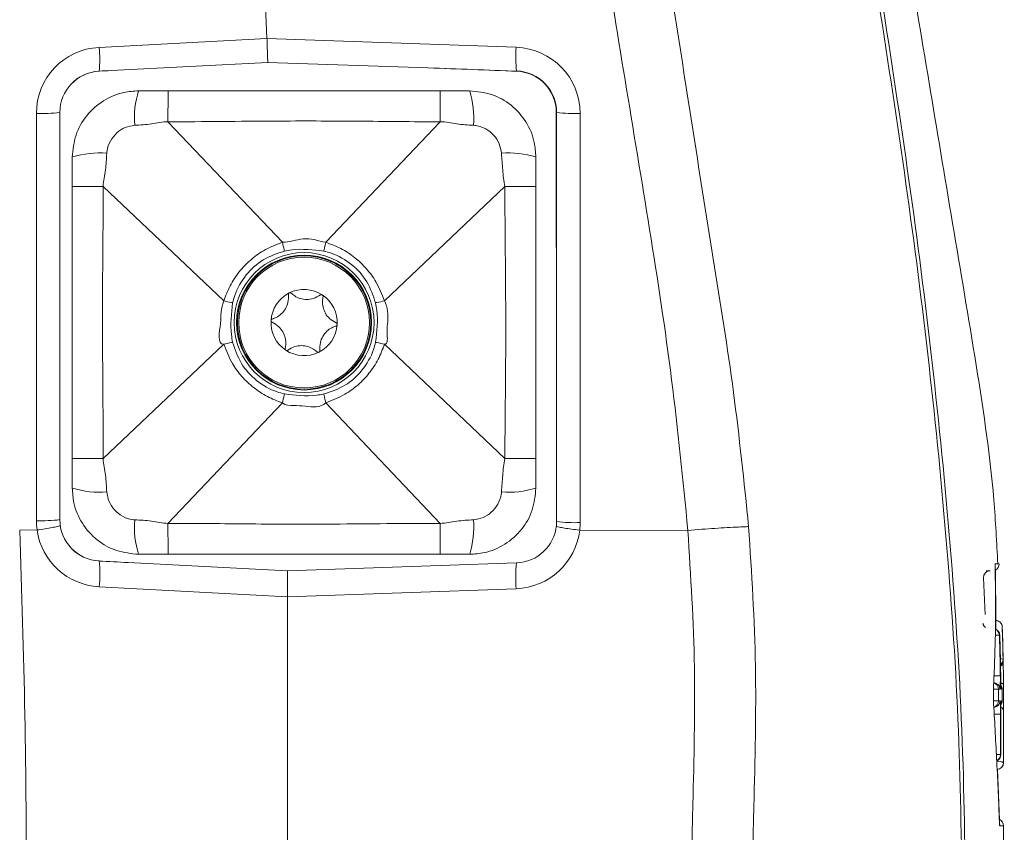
# Model space of a CAD drawing. Header units: millimetres. Extents: x 0 to 8410, y 0 to 5940.
# Tile 118 of 180: x 5246 to 5365, y 3441 to 3539. Entities that reach past the tile are written whole.
import ezdxf

# ---------------------------------------------------------------- set-up
doc = ezdxf.new("R2010")
doc.units = ezdxf.units.MM
doc.header["$LTSCALE"] = 10

msp = doc.modelspace()

# ---------------------------------------------------------------- linework, layer by layer
at = {"color": 7, "linetype": 'Continuous', "lineweight": 0}
for p, q in [((5275.72, 3537.18), (5266, 3769.37)), ((5275.84, 3534.31), (5256.88, 3533.32)), ((5295.2, 3533.64), (5275.84, 3534.31)), ((5255.44, 3533.24), (5256.88, 3533.32)), ((5295.2, 3533.64), (5305.88, 3533.26)), ((5260.2, 3530.87), (5263.79, 3530.87)), ((5263.79, 3530.87), (5296.62, 3530.87)), ((5296.62, 3530.87), (5300.2, 3530.87)), ((5250.7, 3479.06), (5250.7, 3528.25)), ((5310.7, 3528.27), (5310.7, 3478.83)), ((5296.65, 3527.13), (5296.65, 3527.13)), ((5252.2, 3519.29), (5252.2, 3522.87)), ((5308.2, 3522.87), (5308.2, 3519.29)), ((5252.2, 3486.46), (5252.2, 3519.29)), ((5255.94, 3519.32), (5255.94, 3519.32)), ((5304.46, 3519.32), (5304.46, 3519.32)), ((5308.2, 3519.29), (5308.2, 3486.46)), ((5252.2, 3482.87), (5252.2, 3486.46)), ((5308.2, 3486.46), (5308.2, 3482.87)), ((5245.85, 3477.8), (5247.94, 3477.81)), ((5247.94, 3477.81), (5247.94, 3477.81)), ((5296.65, 3478.61), (5296.65, 3478.61)), ((5313.49, 3477.79), (5326.56, 3477.76)), ((5313.49, 3477.79), (5313.49, 3477.79)), ((5326.56, 3477.76), (5326.57, 3477.76)), ((5263.79, 3474.87), (5260.2, 3474.87)), ((5296.62, 3474.87), (5263.79, 3474.87)), ((5300.2, 3474.87), (5296.62, 3474.87)), ((5258.95, 3473.88), (5255.44, 3474.06)), ((5278.2, 3472.87), (5258.95, 3473.88)), ((5305.88, 3473.84), (5278.2, 3472.87)), ((5362.48, 3467.59), (5362.26, 3472.03)), ((5363.71, 3472.96), (5363.75, 3466.87)), ((5278.2, 3183.86), (5278.2, 3469.75)), ((5364.57, 3464.71), (5364.54, 3466.2)), ((5364.65, 3461.98), (5364.66, 3461.52)), ((5364.7, 3454.66), (5364.7, 3456.52)), ((5364.7, 3449.67), (5364.7, 3451.53)), ((5363.96, 3448.88), (5364.22, 3442.79)), ((5364.7, 3436.65), (5364.7, 3442.07))]:
    msp.add_line(p, q, dxfattribs=at)
at = {"color": 8, "linetype": 'Continuous', "lineweight": 0}
for p, q in [((5255.44, 3536.12), (5275.72, 3537.18)), ((5275.72, 3537.18), (5305.83, 3536.13)), ((5247.86, 3478.94), (5247.86, 3528.13)), ((5313.55, 3528.13), (5313.55, 3478.7)), ((5263.76, 3527.13), (5277.59, 3512.58)), ((5296.65, 3527.13), (5282.82, 3512.58)), ((5255.94, 3519.32), (5270.49, 3505.49)), ((5304.46, 3519.32), (5289.92, 3505.49)), ((5255.94, 3486.43), (5270.49, 3500.25)), ((5304.46, 3486.43), (5289.92, 3500.25)), ((5263.76, 3478.61), (5277.59, 3493.16)), ((5296.65, 3478.61), (5282.82, 3493.16)), ((5278.2, 3469.75), (5255.44, 3470.94)), ((5305.83, 3470.71), (5278.2, 3469.75)), ((5364.41, 3458.58), (5364.4, 3458.72)), ((5364.7, 3451.53), (5364.7, 3451.53))]:
    msp.add_line(p, q, dxfattribs=at)
at = {"color": 8, "linetype": 'Continuous', "lineweight": 0, "flags": 128}
for points in [[(5363.69, 3473.72), (5363.68, 3473.56), (5363.68, 3473.54)], [(5363.69, 3465.08), (5363.7, 3465.08), (5363.83, 3465.08), (5363.95, 3465.09), (5364.05, 3465.09), (5364.13, 3465.09), (5364.18, 3465.1), (5364.2, 3465.1)], [(5363.5, 3460.17), (5363.66, 3460.17), (5363.8, 3460.17), (5363.94, 3460.18), (5364.06, 3460.18), (5364.16, 3460.18), (5364.24, 3460.18), (5364.28, 3460.18), (5364.3, 3460.18)], [(5363.48, 3458.57), (5363.57, 3458.57), (5363.7, 3458.57), (5363.82, 3458.57), (5363.92, 3458.58), (5364, 3458.58), (5364.05, 3458.58), (5364.07, 3458.58)], [(5363.48, 3457.17), (5363.57, 3457.17), (5363.71, 3457.17), (5363.83, 3457.17), (5363.93, 3457.17), (5364, 3457.17), (5364.05, 3457.17), (5364.07, 3457.17)], [(5364.42, 3457.17), (5364.4, 3457.02), (5364.4, 3457.01)], [(5363.52, 3455.57), (5363.68, 3455.57), (5363.82, 3455.57), (5363.96, 3455.57), (5364.08, 3455.57), (5364.18, 3455.57), (5364.25, 3455.57), (5364.3, 3455.57), (5364.32, 3455.57)], [(5364.32, 3455.57), (5364.32, 3453.97), (5364.32, 3450.67)], [(5363.83, 3450.67), (5363.96, 3450.67), (5364.08, 3450.67), (5364.18, 3450.67), (5364.26, 3450.67), (5364.3, 3450.67), (5364.32, 3450.67)], [(5364.22, 3442.24), (5364.23, 3442.23), (5364.24, 3442.07)]]:
    msp.add_lwpolyline(points, dxfattribs=at)
at = {"color": 7, "linetype": 'Continuous', "lineweight": 0, "flags": 128}
for points in [[(5364.51, 3456.94), (5364.53, 3457.02), (5364.54, 3457.17)], [(5364.37, 3450.67), (5364.37, 3452.27), (5364.37, 3455.57)]]:
    msp.add_lwpolyline(points, dxfattribs=at)
at = {"color": 8, "linetype": 'Continuous', "lineweight": 0}
for radius in [8.45, 8.06]:
    msp.add_circle((5280.2, 3502.87), radius, dxfattribs=at)
at = {"color": 7, "linetype": 'Continuous', "lineweight": 0}
for radius in [8.15, 7.9]:
    msp.add_circle((5280.2, 3502.87), radius, dxfattribs=at)
at = {"color": 8, "linetype": 'Continuous', "lineweight": 0}
for centre, radius, start, end in [((5255.86, 3528.13), 8, 93, 180), ((5241.31, 3534.68), 14.21, 354.1948, 5.8052), ((5319.75, 3534.95), 13.98, 175.1657, 186.9277), ((5305.55, 3528.13), 8, 0, 88), ((5255.44, 3533.23), 0.0161, 94.0501, 108.3182), ((5305.86, 3533.22), 0.0437, 11.6169, 70.3203), ((5270.61, 3527.62), 10.9, 162.6643, 184.8044), ((5289.8, 3527.62), 10.9, 355.1956, 17.3357), ((5248.55, 3545.39), 17.27, 267.7244, 277.1736), ((5250.7, 3528.25), 0.00101, 235.4345, 269.5143), ((5310.68, 3527.98), 0.287, 84.5787, 90.8422), ((5312.86, 3543.76), 15.64, 262.0667, 272.5078), ((5255.45, 3512.47), 10.9, 85.1945, 107.3371), ((5304.96, 3512.47), 10.9, 72.663, 94.8055), ((5255.45, 3493.27), 10.9, 252.6629, 274.8055), ((5304.96, 3493.27), 10.9, 265.1945, 287.337), ((5248.55, 3496.22), 17.3, 267.7304, 277.1677), ((5250.71, 3479.07), 0.0136, 255.785, 270.0898), ((5270.61, 3478.12), 10.9, 175.1954, 197.3357), ((5289.8, 3478.12), 10.9, 342.6643, 4.8046), ((5255.86, 3478.94), 8, 180, 188.1237), ((5255.86, 3478.93), 8, 188.0767, 267), ((5305.55, 3478.71), 8, 272, 353.423), ((5312.86, 3494.32), 15.63, 262.0648, 272.5097), ((5305.55, 3478.7), 8, 353.4699, 0), ((5255.44, 3474.08), 0.0166, 229.733, 265.4153), ((5240.9, 3472.5), 14.63, 353.8712, 6.1288), ((5320.6, 3472.03), 14.84, 172.9925, 185.09), ((5363.4, 3465.07), 0.8, 1.8109, 66.5578), ((5363.44, 3465.07), 0.8, 1.8002, 70.0332), ((5364.36, 3461.87), 0.412, 47.1984, 94.8184), ((5363.84, 3462.16), 0.796, 308.2646, 1.0641), ((5363.86, 3461.98), 0.795, 307.3145, 1.0384), ((5363.46, 3458.57), 0.8, 0.3166, 89.9832), ((5363.27, 3458.57), 0.8, 0.3285, 72.8955), ((5363.74, 3458.57), 0.8, 0.3307, 35.2495), ((5363.47, 3457.17), 0.8, 270.0163, 0.0344), ((5363.27, 3457.17), 0.8, 287.9263, 0.034), ((5363.74, 3457.17), 0.8, 325.0989, 0.0173), ((5363.57, 3450.67), 0.801, 292.4613, 359.9665), ((5363.52, 3450.67), 0.8, 296.0496, 0.0156), ((5364.07, 3448.79), 1.08, 55.3145, 99.9823), ((5363.88, 3449.67), 0.8, 270.0051, 359.9975)]:
    msp.add_arc(centre, radius, start, end, dxfattribs=at)
at = {"color": 7, "linetype": 'Continuous', "lineweight": 0}
for centre, radius, start, end in [((5255.7, 3528.25), 5, 93.0454, 180.0019), ((5255.7, 3528.25), 5, 93, 180), ((5305.7, 3528.27), 5, 0, 88), ((5305.7, 3528.27), 4.97, 0.0141, 87.6631), ((5280.2, 3502.87), 4, 116.5706, 176.5706), ((5280.2, 3502.87), 4, 56.5706, 116.5706), ((5280.2, 3502.87), 4, 356.5706, 56.5706), ((5280.2, 3502.87), 4, 176.5706, 236.5706), ((5280.2, 3502.87), 4, 296.5706, 356.5706), ((5280.2, 3502.87), 4, 236.5706, 296.5706), ((5255.7, 3479.06), 5, 180, 267), ((5255.7, 3479.06), 5, 180.0046, 266.8901), ((5305.7, 3478.83), 5, 272, 354.8454), ((5305.7, 3478.83), 5, 354.8454, 0), ((5363.36, 3473.67), 0.8, 294.0273, 3.8081), ((5363.06, 3472.07), 0.8, 94.5517, 183.5081), ((5363.44, 3465.07), 0.8, 1.8201, 70.0617), ((5363.85, 3461.97), 0.8, 323.1587, 1.0623), ((5363.74, 3458.57), 0.8, 0.3282, 35.2836), ((5364.15, 3455.9), 0.556, 4.4672, 64.9399), ((5363.57, 3450.67), 0.8, 302.5605, 0.0111), ((5363.9, 3449.67), 0.8, 270, 359.9894), ((5363.9, 3442.07), 0.8, 359.9644, 68.8143)]:
    msp.add_arc(centre, radius, start, end, dxfattribs=at)
for centre, major_axis, ratio, start_param, end_param in [((5247.12, 3535.81), (28.6, 1.37), 0.104677, 6.281821, 6.28255), ((5257.14, 3528.33), (-95.33, -5), 0.052379, 4.712389, 4.72752), ((5295.03, 3528.64), (-95.68, 3.34), 0.052228, 4.600276, 4.712389), ((5255.7, 3562.69), (0, -2279.57), 0.002193, 4.7275, 4.749087), ((5305.7, 3273.58), (0, 2279.57), 0.002193, 4.802354, 4.824349), ((5259.21, 3478.87), (95.75, -5.02), 0.05215, 4.675641, 4.712389), ((5306.86, 3470.87), (28.66, 1.14), 0.104486, 3.137299, 3.137451)]:
    msp.add_ellipse(centre, major_axis=major_axis, ratio=ratio, start_param=start_param, end_param=end_param, dxfattribs=at)
for points, knots in [([(5315.57, 3873.85), (5315.53, 3866.44), (5315.44, 3851.62), (5315.06, 3829.39), (5314.83, 3807.16), (5315.01, 3784.93), (5315.78, 3763.89), (5317.47, 3744.08), (5319.9, 3725.51), (5322.86, 3707.01), (5326.11, 3688.55), (5329.46, 3670.1), (5337.59, 3621.31), (5345.49, 3571.3), (5353.36, 3520.1), (5356.18, 3498.02), (5358.37, 3475.87), (5359.85, 3453.66), (5360.04, 3438.84), (5360.14, 3431.43)], [0, 0, 0, 0, 0.04988, 0.099778, 0.149666, 0.199526, 0.249374, 0.291356, 0.333346, 0.375383, 0.417458, 0.459536, 0.501577, 0.750385, 0.800303, 0.850265, 0.900215, 0.950125, 1, 1, 1, 1]), ([(5364, 3473.71), (5363.87, 3476.3), (5363.43, 3484.71), (5361.26, 3498.77), (5358.36, 3515.87), (5355.54, 3532.85), (5352.72, 3549.69), (5350.35, 3563.95), (5348.9, 3572.6), (5348.39, 3575.68)], [0, 0, 0, 0, 0.075298, 0.244688, 0.412851, 0.579659, 0.745112, 0.909209, 1, 1, 1, 1]), ([(5275.84, 3534.31), (5275.83, 3534.35), (5275.81, 3534.41), (5275.79, 3534.93), (5275.77, 3535.69), (5275.74, 3536.49), (5275.73, 3537), (5275.72, 3537.18)], [0, 0, 0, 0, 0.22115, 0.442304, 0.66323, 0.883984, 1, 1, 1, 1]), ([(5252.2, 3522.87), (5252.29, 3523.77), (5252.47, 3525.57), (5253.85, 3527.96), (5255.87, 3529.77), (5258.12, 3530.73), (5259.61, 3530.83), (5260.2, 3530.87)], [0, 0, 0, 0, 0.214557, 0.4291151, 0.643599, 0.8580646, 1, 1, 1, 1]), ([(5300.2, 3530.87), (5301.1, 3530.78), (5302.9, 3530.61), (5305.3, 3529.23), (5307.11, 3527.2), (5308.07, 3524.95), (5308.16, 3523.46), (5308.2, 3522.87)], [0, 0, 0, 0, 0.214553, 0.429111, 0.643596, 0.858062, 1, 1, 1, 1]), ([(5277.82, 3511.5), (5277.81, 3511.55), (5277.73, 3511.92), (5277.65, 3512.27), (5277.59, 3512.58)], [0, 0, 0, 0, 0.143873, 1, 1, 1, 1]), ([(5277.59, 3512.58), (5277.59, 3512.58), (5277.59, 3512.58), (5277.59, 3512.58), (5277.59, 3512.58)], [0, 0, 0, 0, 0.625077, 1, 1, 1, 1]), ([(5282.82, 3512.58), (5282.75, 3512.27), (5282.68, 3511.92), (5282.6, 3511.55), (5282.59, 3511.5)], [0, 0, 0, 0, 0.856125, 1, 1, 1, 1]), ([(5282.82, 3512.58), (5282.82, 3512.58), (5282.82, 3512.58), (5282.82, 3512.58), (5282.82, 3512.58)], [0, 0, 0, 0, 0.633729, 1, 1, 1, 1]), ([(5278.41, 3506.45), (5278.41, 3506.44), (5278.38, 3506.43), (5278.34, 3506.39), (5278.31, 3506.34), (5278.3, 3506.28), (5278.3, 3506.26), (5278.31, 3506.25)], [0, 0, 0, 0, 0.109564, 0.364994, 0.623764, 0.893512, 1, 1, 1, 1]), ([(5278.64, 3506.42), (5278.62, 3506.43), (5278.59, 3506.46), (5278.52, 3506.47), (5278.46, 3506.47), (5278.43, 3506.45), (5278.41, 3506.45)], [0, 0, 0, 0, 0.284725, 0.57231, 0.847316, 1, 1, 1, 1]), ([(5282.18, 3506.2), (5281.9, 3506.04), (5281.4, 3505.74), (5280.52, 3505.62), (5279.74, 3505.74), (5279.1, 3506.03), (5278.78, 3506.3), (5278.64, 3506.42)], [0, 0, 0, 0, 0.258122, 0.460335, 0.66306, 0.85815, 1, 1, 1, 1]), ([(5270.49, 3505.49), (5270.49, 3505.49), (5270.49, 3505.49), (5270.5, 3505.49), (5270.5, 3505.49)], [0, 0, 0, 0, 0.624539, 1, 1, 1, 1]), ([(5271.57, 3505.25), (5271.52, 3505.27), (5271.16, 3505.34), (5270.8, 3505.42), (5270.5, 3505.49)], [0, 0, 0, 0, 0.143856, 1, 1, 1, 1]), ([(5278.31, 3506.25), (5278.31, 3505.92), (5278.32, 3505.34), (5277.98, 3504.53), (5277.48, 3503.9), (5276.92, 3503.49), (5276.52, 3503.35), (5276.35, 3503.29)], [0, 0, 0, 0, 0.25811, 0.460332, 0.663051, 0.858146, 1, 1, 1, 1]), ([(5282.41, 3506.21), (5282.4, 3506.21), (5282.37, 3506.23), (5282.32, 3506.24), (5282.26, 3506.24), (5282.21, 3506.22), (5282.19, 3506.21), (5282.18, 3506.2)], [0, 0, 0, 0, 0.110639, 0.366093, 0.624985, 0.894743, 1, 1, 1, 1]), ([(5282.49, 3506), (5282.5, 3506.02), (5282.5, 3506.06), (5282.48, 3506.13), (5282.45, 3506.18), (5282.42, 3506.2), (5282.41, 3506.21)], [0, 0, 0, 0, 0.286051, 0.573557, 0.848496, 1, 1, 1, 1]), ([(5284.08, 3502.83), (5283.79, 3502.99), (5283.29, 3503.27), (5282.75, 3503.97), (5282.46, 3504.71), (5282.39, 3505.41), (5282.46, 3505.82), (5282.49, 3506)], [0, 0, 0, 0, 0.258108, 0.460327, 0.663051, 0.858137, 1, 1, 1, 1]), ([(5289.91, 3505.49), (5289.61, 3505.42), (5289.25, 3505.34), (5288.89, 3505.27), (5288.83, 3505.25)], [0, 0, 0, 0, 0.856144, 1, 1, 1, 1]), ([(5289.91, 3505.49), (5289.91, 3505.49), (5289.91, 3505.49), (5289.92, 3505.49), (5289.92, 3505.49)], [0, 0, 0, 0, 0.630621, 1, 1, 1, 1]), ([(5276.35, 3503.29), (5276.33, 3503.28), (5276.29, 3503.26), (5276.24, 3503.21), (5276.22, 3503.16), (5276.21, 3503.12), (5276.21, 3503.11)], [0, 0, 0, 0, 0.286171, 0.573616, 0.848538, 1, 1, 1, 1]), ([(5276.21, 3503.11), (5276.21, 3503.1), (5276.21, 3503.07), (5276.22, 3503.02), (5276.26, 3502.96), (5276.3, 3502.93), (5276.32, 3502.92), (5276.33, 3502.91)], [0, 0, 0, 0, 0.110732, 0.36615, 0.625093, 0.895, 1, 1, 1, 1]), ([(5276.33, 3502.91), (5276.62, 3502.76), (5277.12, 3502.47), (5277.66, 3501.77), (5277.95, 3501.03), (5278.02, 3500.33), (5277.95, 3499.92), (5277.92, 3499.75)], [0, 0, 0, 0, 0.258106, 0.460324, 0.66305, 0.858137, 1, 1, 1, 1]), ([(5284.2, 3502.63), (5284.2, 3502.64), (5284.2, 3502.67), (5284.18, 3502.72), (5284.15, 3502.78), (5284.11, 3502.81), (5284.08, 3502.82), (5284.08, 3502.83)], [0, 0, 0, 0, 0.110731, 0.366395, 0.625138, 0.895001, 1, 1, 1, 1]), ([(5282.1, 3499.5), (5282.1, 3499.82), (5282.09, 3500.4), (5282.43, 3501.22), (5282.92, 3501.84), (5283.49, 3502.25), (5283.89, 3502.39), (5284.05, 3502.45)], [0, 0, 0, 0, 0.25811, 0.46033, 0.663051, 0.858143, 1, 1, 1, 1]), ([(5284.05, 3502.45), (5284.08, 3502.46), (5284.12, 3502.48), (5284.17, 3502.53), (5284.19, 3502.58), (5284.2, 3502.62), (5284.2, 3502.63)], [0, 0, 0, 0, 0.286195, 0.573833, 0.848753, 1, 1, 1, 1]), ([(5271.57, 3500.49), (5271.52, 3500.48), (5271.16, 3500.4), (5270.8, 3500.32), (5270.5, 3500.26)], [0, 0, 0, 0, 0.143856, 1, 1, 1, 1]), ([(5289.91, 3500.26), (5289.61, 3500.32), (5289.25, 3500.4), (5288.89, 3500.48), (5288.83, 3500.49)], [0, 0, 0, 0, 0.856144, 1, 1, 1, 1]), ([(5270.5, 3500.26), (5270.5, 3500.26), (5270.49, 3500.25), (5270.49, 3500.25), (5270.49, 3500.25)], [0, 0, 0, 0, 0.627317, 1, 1, 1, 1]), ([(5277.92, 3499.75), (5277.91, 3499.72), (5277.91, 3499.68), (5277.93, 3499.61), (5277.96, 3499.56), (5277.99, 3499.54), (5278, 3499.53)], [0, 0, 0, 0, 0.286043, 0.573529, 0.848498, 1, 1, 1, 1]), ([(5278, 3499.53), (5278.01, 3499.53), (5278.03, 3499.51), (5278.09, 3499.5), (5278.15, 3499.5), (5278.2, 3499.52), (5278.22, 3499.53), (5278.23, 3499.54)], [0, 0, 0, 0, 0.110632, 0.36607, 0.624886, 0.894626, 1, 1, 1, 1]), ([(5278.23, 3499.54), (5278.51, 3499.71), (5279.01, 3500), (5279.88, 3500.12), (5280.67, 3500), (5281.31, 3499.71), (5281.63, 3499.44), (5281.77, 3499.33)], [0, 0, 0, 0, 0.258116, 0.460333, 0.66306, 0.858151, 1, 1, 1, 1]), ([(5281.77, 3499.33), (5281.78, 3499.31), (5281.82, 3499.29), (5281.89, 3499.27), (5281.95, 3499.27), (5281.98, 3499.29), (5281.99, 3499.29)], [0, 0, 0, 0, 0.284693, 0.572349, 0.847395, 1, 1, 1, 1]), ([(5281.99, 3499.29), (5282, 3499.3), (5282.03, 3499.31), (5282.07, 3499.35), (5282.1, 3499.41), (5282.11, 3499.46), (5282.1, 3499.49), (5282.1, 3499.5)], [0, 0, 0, 0, 0.109564, 0.364994, 0.623764, 0.893512, 1, 1, 1, 1]), ([(5289.92, 3500.25), (5289.92, 3500.25), (5289.91, 3500.25), (5289.91, 3500.26), (5289.91, 3500.26)], [0, 0, 0, 0, 0.628823, 1, 1, 1, 1]), ([(5277.82, 3494.24), (5277.81, 3494.19), (5277.73, 3493.83), (5277.65, 3493.47), (5277.59, 3493.16)], [0, 0, 0, 0, 0.143828, 1, 1, 1, 1]), ([(5282.82, 3493.16), (5282.75, 3493.47), (5282.68, 3493.83), (5282.6, 3494.19), (5282.59, 3494.24)], [0, 0, 0, 0, 0.85617, 1, 1, 1, 1]), ([(5277.59, 3493.16), (5277.59, 3493.16), (5277.59, 3493.16), (5277.59, 3493.16), (5277.59, 3493.16)], [0, 0, 0, 0, 0.622717, 1, 1, 1, 1]), ([(5282.82, 3493.16), (5282.82, 3493.16), (5282.82, 3493.16), (5282.82, 3493.16), (5282.82, 3493.16)], [0, 0, 0, 0, 0.625077, 1, 1, 1, 1]), ([(5260.2, 3474.87), (5259.31, 3474.96), (5257.51, 3475.14), (5255.11, 3476.51), (5253.3, 3478.54), (5252.34, 3480.79), (5252.24, 3482.28), (5252.2, 3482.87)], [0, 0, 0, 0, 0.214554, 0.429111, 0.6436, 0.858062, 1, 1, 1, 1]), ([(5308.2, 3482.87), (5308.12, 3481.97), (5307.94, 3480.18), (5306.56, 3477.78), (5304.53, 3475.97), (5302.28, 3475.01), (5300.8, 3474.91), (5300.2, 3474.87)], [0, 0, 0, 0, 0.214553, 0.429111, 0.643599, 0.858064, 1, 1, 1, 1]), ([(5250.75, 3478.35), (5250.75, 3478.35), (5250.75, 3478.34), (5250.69, 3478.31), (5250.43, 3478.23), (5249.8, 3478.1), (5248.94, 3477.95), (5248.27, 3477.85), (5247.94, 3477.81)], [0, 0, 0, 0, 0.041476, 0.115351, 0.336512, 0.557673, 0.778836, 1, 1, 1, 1]), ([(5313.49, 3477.79), (5313.16, 3477.83), (5312.5, 3477.91), (5311.63, 3478.04), (5310.99, 3478.15), (5310.73, 3478.22), (5310.67, 3478.25), (5310.67, 3478.26), (5310.67, 3478.26)], [0, 0, 0, 0, 0.221308, 0.442618, 0.663926, 0.885233, 0.958554, 1, 1, 1, 1]), ([(5333.9, 3478.22), (5333.82, 3478.21), (5333.44, 3478.2), (5332.24, 3478.15), (5329.91, 3478.02), (5327.68, 3477.85), (5326.57, 3477.76)], [0, 0, 0, 0, 0.044432, 0.211829, 0.605914, 1, 1, 1, 1]), ([(5363.49, 3459.01), (5363.59, 3461.33), (5363.79, 3466.08), (5363.71, 3470.83), (5363.68, 3473.25)], [0, 0, 0, 0, 0.488766, 1, 1, 1, 1]), ([(5363.68, 3473.22), (5363.68, 3473.26), (5363.67, 3473.4), (5363.68, 3473.53), (5363.68, 3473.55), (5363.68, 3473.56)], [0, 0, 0, 0, 0.245488, 0.734579, 1, 1, 1, 1]), ([(5278.2, 3469.75), (5278.2, 3470.01), (5278.21, 3470.61), (5278.21, 3471.49), (5278.21, 3472.25), (5278.21, 3472.77), (5278.21, 3472.84), (5278.2, 3472.87)], [0, 0, 0, 0, 0.1634869, 0.3723035, 0.5813267, 0.7906686, 1, 1, 1, 1]), ([(5362.59, 3472.87), (5362.89, 3472.87), (5363.2, 3472.87), (5363.05, 3472.87), (5363.05, 3472.87)], [0, 0, 0, 0, 0.98322, 1, 1, 1, 1]), ([(5362.52, 3466.03), (5362.47, 3466.07), (5362.38, 3466.14), (5362.29, 3466.27), (5362.24, 3466.38), (5362.22, 3466.45), (5362.21, 3466.48), (5362.21, 3466.5), (5362.21, 3466.49), (5362.21, 3466.49)], [0, 0, 0, 0, 0.245701, 0.463279, 0.633075, 0.746628, 0.839476, 0.950864, 1, 1, 1, 1]), ([(5363.74, 3466.87), (5363.83, 3466.86), (5364.01, 3466.84), (5364.25, 3466.71), (5364.44, 3466.5), (5364.52, 3466.3), (5364.54, 3466.16), (5364.54, 3466.11), (5364.54, 3466.1)], [0, 0, 0, 0, 0.219621, 0.439243, 0.658885, 0.878576, 0.974275, 1, 1, 1, 1]), ([(5364.54, 3466.1), (5364.54, 3466.1), (5364.54, 3466.08), (5364.55, 3465.81), (5364.57, 3465.06), (5364.6, 3463.81), (5364.62, 3462.78), (5364.64, 3462.17)], [0, 0, 0, 0, 0.081834, 0.32671, 0.543702, 0.73011, 1, 1, 1, 1]), ([(5364.35, 3460.18), (5364.34, 3460.99), (5364.31, 3462.63), (5364.27, 3464.27), (5364.24, 3465.1)], [0, 0, 0, 0, 0.496357, 1, 1, 1, 1]), ([(5364.65, 3461.99), (5364.64, 3462.38), (5364.63, 3463.1), (5364.61, 3463.89), (5364.6, 3464.39), (5364.59, 3464.66), (5364.59, 3464.68), (5364.59, 3464.7)], [0, 0, 0, 0, 0.272265, 0.499514, 0.64009, 0.846552, 1, 1, 1, 1]), ([(5364.66, 3461.52), (5364.66, 3461.52), (5364.66, 3461.52), (5364.64, 3461.52), (5364.55, 3461.52), (5364.43, 3461.52), (5364.34, 3461.52), (5364.33, 3461.52)], [0, 0, 0, 0, 0.0253464, 0.2392066, 0.5952444, 0.9509589, 1, 1, 1, 1]), ([(5364.64, 3462.17), (5364.64, 3462.14), (5364.65, 3462.08), (5364.65, 3462.02), (5364.65, 3461.99)], [0, 0, 0, 0, 0.4903126, 1, 1, 1, 1]), ([(5364.66, 3461.52), (5364.66, 3461.35), (5364.67, 3460.89), (5364.68, 3460.13), (5364.69, 3459.47), (5364.69, 3459.1), (5364.69, 3459)], [0, 0, 0, 0, 0.184655, 0.51288, 0.868805, 1, 1, 1, 1]), ([(5364.39, 3458.72), (5364.39, 3458.72), (5364.4, 3458.72), (5364.39, 3458.76), (5364.38, 3458.88), (5364.37, 3459.15), (5364.36, 3459.61), (5364.35, 3460.03), (5364.35, 3460.27), (5364.35, 3460.31)], [0, 0, 0, 0, 0.014744, 0.093699, 0.227253, 0.429599, 0.674147, 0.935428, 1, 1, 1, 1]), ([(5363.49, 3459.01), (5363.49, 3458.92), (5363.48, 3458.69), (5363.47, 3458.24), (5363.47, 3457.69), (5363.48, 3457.16), (5363.49, 3456.88), (5363.5, 3456.74)], [0, 0, 0, 0, 0.142023, 0.356447, 0.571059, 0.785778, 1, 1, 1, 1]), ([(5364.69, 3459), (5364.69, 3459), (5364.69, 3459.03), (5364.67, 3459.11), (5364.58, 3459.23), (5364.46, 3459.32), (5364.38, 3459.34), (5364.37, 3459.34)], [0, 0, 0, 0, 0.027582, 0.237046, 0.598476, 0.959639, 1, 1, 1, 1]), ([(5364.69, 3459), (5364.7, 3458.79), (5364.7, 3458.28), (5364.7, 3457.54), (5364.7, 3456.73), (5364.7, 3456.21), (5364.7, 3455.95)], [0, 0, 0, 0, 0.185325, 0.457065, 0.728461, 1, 1, 1, 1]), ([(5364.54, 3457.17), (5364.54, 3457.4), (5364.54, 3457.87), (5364.54, 3458.34), (5364.54, 3458.58)], [0, 0, 0, 0, 0.498322, 1, 1, 1, 1]), ([(5364.2, 3442.54), (5364.1, 3444.96), (5363.9, 3449.69), (5363.63, 3454.42), (5363.5, 3456.74)], [0, 0, 0, 0, 0.510257, 1, 1, 1, 1]), ([(5364.37, 3455.57), (5364.37, 3455.6), (5364.37, 3455.82), (5364.37, 3456.24), (5364.38, 3456.69), (5364.39, 3456.93), (5364.4, 3457.03), (5364.4, 3457.02), (5364.4, 3457.02)], [0, 0, 0, 0, 0.045492, 0.323033, 0.60397, 0.835282, 0.958817, 1, 1, 1, 1]), ([(5364.7, 3451.53), (5364.7, 3452.14), (5364.7, 3453.19), (5364.7, 3454.16), (5364.7, 3454.59), (5364.7, 3454.66)], [0, 0, 0, 0, 0.525592, 0.921478, 1, 1, 1, 1]), ([(5364.22, 3442.24), (5364.22, 3442.24), (5364.22, 3442.24), (5364.21, 3442.31), (5364.21, 3442.43), (5364.2, 3442.57), (5364.2, 3442.62)], [0, 0, 0, 0, 0.103589, 0.353312, 0.747463, 1, 1, 1, 1])]:
    msp.add_open_spline(points, degree=3, knots=knots, dxfattribs=at)
at = {"color": 8, "linetype": 'Continuous', "lineweight": 0}
for points, knots in [([(5359.72, 3431.47), (5359.62, 3438.84), (5359.44, 3453.58), (5357.97, 3475.66), (5355.8, 3497.69), (5353, 3519.65), (5345.11, 3570.96), (5337.04, 3622.25), (5328.43, 3673.5), (5324.45, 3695.37), (5320.72, 3717.27), (5317.56, 3739.25), (5315.45, 3761.43), (5314.55, 3783.79), (5314.34, 3806.25), (5314.57, 3828.72), (5314.98, 3851.19), (5315.08, 3866.17), (5315.12, 3873.66)], [0, 0, 0, 0, 0.049622, 0.09928, 0.148977, 0.198685, 0.248349, 0.498541, 0.54841, 0.598317, 0.648201, 0.698024, 0.747822, 0.798226, 0.848644, 0.899094, 0.949558, 1, 1, 1, 1]), ([(5326.57, 3477.76), (5325.96, 3483.84), (5324.76, 3495.99), (5321.99, 3514.11), (5318.95, 3532.19), (5313.14, 3568.39), (5305.01, 3622.98), (5296.94, 3676.41), (5291.57, 3710.52), (5289.24, 3725.15), (5287.2, 3739.83), (5285.61, 3754.55), (5285.24, 3764.4), (5285.05, 3769.33)], [0, 0, 0, 0, 0.062163, 0.124361, 0.186598, 0.248817, 0.497694, 0.748682, 0.798964, 0.849298, 0.899596, 0.949815, 1, 1, 1, 1]), ([(5292.53, 3769.3), (5292.7, 3764.42), (5293.06, 3754.65), (5294.64, 3740.06), (5296.66, 3725.52), (5298.97, 3711.01), (5304.31, 3677.11), (5311.05, 3631.8), (5319.73, 3575.22), (5325.34, 3537.47), (5329.63, 3510.59), (5332.23, 3494.46), (5333.34, 3483.63), (5333.9, 3478.22)], [0, 0, 0, 0, 0.049818, 0.099672, 0.149607, 0.199579, 0.249497, 0.499736, 0.666841, 0.833399, 0.888949, 0.944495, 1, 1, 1, 1]), ([(5263.79, 3530.87), (5263.79, 3530.82), (5263.78, 3530.71), (5263.77, 3529.89), (5263.76, 3528.69), (5263.76, 3527.65), (5263.76, 3527.13)], [0, 0, 0, 0, 0.249998, 0.500001, 0.749998, 1, 1, 1, 1]), ([(5296.62, 3530.87), (5296.62, 3530.82), (5296.63, 3530.71), (5296.64, 3529.89), (5296.65, 3528.69), (5296.65, 3527.65), (5296.65, 3527.13)], [0, 0, 0, 0, 0.249998, 0.500001, 0.749998, 1, 1, 1, 1]), ([(5259.75, 3526.71), (5259.35, 3526.64), (5258.56, 3526.51), (5257.53, 3525.81), (5256.75, 3524.84), (5256.42, 3523.94), (5256.37, 3523.43), (5256.36, 3523.33)], [0, 0, 0, 0, 0.230067, 0.459642, 0.700147, 0.942981, 1, 1, 1, 1]), ([(5263.76, 3527.13), (5263.76, 3527.13), (5263.09, 3527.13), (5261.76, 3526.8), (5260.42, 3526.74), (5259.75, 3526.71)], [0, 0, 0, 0, 0.000015, 0.497794, 1, 1, 1, 1]), ([(5296.65, 3527.13), (5296.65, 3527.13), (5293.32, 3527.13), (5286.65, 3527.22), (5275.69, 3527.24), (5268.06, 3527.13), (5263.76, 3527.13), (5263.76, 3527.13)], [0, 0, 0, 0, 0.000002, 0.304024, 0.608048, 0.999998, 1, 1, 1, 1]), ([(5300.66, 3526.71), (5299.99, 3526.74), (5298.65, 3526.8), (5297.32, 3527.13), (5296.65, 3527.13), (5296.65, 3527.13)], [0, 0, 0, 0, 0.498892, 0.999985, 1, 1, 1, 1]), ([(5304.04, 3523.33), (5303.98, 3523.72), (5303.84, 3524.51), (5303.15, 3525.54), (5302.18, 3526.33), (5301.27, 3526.65), (5300.76, 3526.7), (5300.66, 3526.71)], [0, 0, 0, 0, 0.23007, 0.459645, 0.700154, 0.942984, 1, 1, 1, 1]), ([(5256.36, 3523.33), (5256.33, 3522.66), (5256.27, 3521.32), (5255.94, 3519.99), (5255.94, 3519.32), (5255.94, 3519.32)], [0, 0, 0, 0, 0.498888, 0.999985, 1, 1, 1, 1]), ([(5304.46, 3519.32), (5304.46, 3519.32), (5304.3, 3519.97), (5304.21, 3521.32), (5304.1, 3522.66), (5304.04, 3523.33)], [0, 0, 0, 0, 0.000015, 0.497791, 1, 1, 1, 1]), ([(5252.2, 3519.29), (5252.26, 3519.29), (5252.36, 3519.3), (5253.18, 3519.31), (5254.39, 3519.31), (5255.43, 3519.32), (5255.94, 3519.32)], [0, 0, 0, 0, 0.2499992, 0.5000002, 0.7499995, 1, 1, 1, 1]), ([(5255.94, 3519.32), (5255.94, 3519.32), (5255.94, 3515.98), (5255.85, 3509.32), (5255.84, 3498.35), (5255.94, 3490.72), (5255.94, 3486.43), (5255.94, 3486.43)], [0, 0, 0, 0, 0.000002, 0.304024, 0.608047, 0.999998, 1, 1, 1, 1]), ([(5304.46, 3486.43), (5304.46, 3486.43), (5304.46, 3489.76), (5304.56, 3496.42), (5304.57, 3507.39), (5304.46, 3515.02), (5304.46, 3519.32), (5304.46, 3519.32)], [0, 0, 0, 0, 0.000002, 0.304024, 0.608047, 0.999998, 1, 1, 1, 1]), ([(5304.46, 3519.32), (5304.98, 3519.32), (5306.02, 3519.31), (5307.22, 3519.31), (5308.05, 3519.3), (5308.15, 3519.29), (5308.2, 3519.29)], [0, 0, 0, 0, 0.250001, 0.499999, 0.75, 1, 1, 1, 1]), ([(5270.5, 3505.49), (5270.73, 3506.1), (5271.21, 3507.35), (5272.3, 3509.01), (5273.66, 3510.44), (5275.4, 3511.71), (5276.8, 3512.27), (5277.59, 3512.58)], [0, 0, 0, 0, 0.189387, 0.384544, 0.567317, 0.756313, 1, 1, 1, 1]), ([(5277.59, 3512.58), (5277.59, 3512.58), (5278.43, 3512.58), (5279.68, 3513.06), (5281.48, 3512.97), (5282.35, 3512.58), (5282.82, 3512.58), (5282.82, 3512.58)], [0, 0, 0, 0, 0.000011, 0.476409, 0.734944, 0.999989, 1, 1, 1, 1]), ([(5282.82, 3512.58), (5283.43, 3512.34), (5284.68, 3511.87), (5286.34, 3510.77), (5287.77, 3509.41), (5289.05, 3507.68), (5289.6, 3506.28), (5289.91, 3505.49)], [0, 0, 0, 0, 0.189386, 0.384539, 0.567316, 0.756311, 1, 1, 1, 1]), ([(5277.82, 3511.5), (5276.94, 3511.21), (5275.18, 3510.62), (5273.09, 3508.68), (5271.97, 3506.76), (5271.65, 3505.55), (5271.57, 3505.25)], [0, 0, 0, 0, 0.297416, 0.594125, 0.901491, 1, 1, 1, 1]), ([(5282.59, 3511.5), (5281.29, 3511.66), (5279.69, 3511.85), (5278.12, 3511.56), (5277.82, 3511.5)], [0, 0, 0, 0, 0.808004, 1, 1, 1, 1]), ([(5288.83, 3505.25), (5288.54, 3506.13), (5287.95, 3507.89), (5286.01, 3509.99), (5284.1, 3511.11), (5282.88, 3511.43), (5282.59, 3511.5)], [0, 0, 0, 0, 0.297419, 0.594127, 0.901491, 1, 1, 1, 1]), ([(5270.49, 3500.25), (5270.49, 3500.25), (5269.65, 3500.25), (5270.19, 3502.56), (5270.11, 3504.09), (5270.38, 3505.03), (5270.49, 3505.49), (5270.49, 3505.49)], [0, 0, 0, 0, 0.000003, 0.476411, 0.734938, 0.999988, 1, 1, 1, 1]), ([(5271.57, 3505.25), (5271.42, 3503.96), (5271.22, 3502.36), (5271.52, 3500.79), (5271.57, 3500.49)], [0, 0, 0, 0, 0.808009, 1, 1, 1, 1]), ([(5288.83, 3500.49), (5288.99, 3501.78), (5289.19, 3503.38), (5288.89, 3504.95), (5288.83, 3505.25)], [0, 0, 0, 0, 0.808009, 1, 1, 1, 1]), ([(5289.92, 3505.49), (5289.92, 3505.49), (5290.29, 3504.74), (5290.42, 3503.26), (5290.12, 3501.81), (5290.38, 3500.25), (5289.92, 3500.25), (5289.92, 3500.25)], [0, 0, 0, 0, 0.000013, 0.476408, 0.734945, 0.999994, 1, 1, 1, 1]), ([(5271.57, 3500.49), (5271.87, 3499.61), (5272.46, 3497.85), (5274.4, 3495.75), (5276.31, 3494.63), (5277.53, 3494.32), (5277.82, 3494.24)], [0, 0, 0, 0, 0.297413, 0.594128, 0.90149, 1, 1, 1, 1]), ([(5282.59, 3494.24), (5283.47, 3494.53), (5285.23, 3495.12), (5287.32, 3497.06), (5288.44, 3498.98), (5288.76, 3500.19), (5288.83, 3500.49)], [0, 0, 0, 0, 0.2974155, 0.5941255, 0.901491, 1, 1, 1, 1]), ([(5277.59, 3493.16), (5276.97, 3493.4), (5275.72, 3493.87), (5274.07, 3494.97), (5272.64, 3496.33), (5271.36, 3498.06), (5270.81, 3499.47), (5270.5, 3500.26)], [0, 0, 0, 0, 0.1893856, 0.3845394, 0.567316, 0.756316, 1, 1, 1, 1]), ([(5289.91, 3500.26), (5289.68, 3499.64), (5289.2, 3498.39), (5288.11, 3496.73), (5286.75, 3495.31), (5285.01, 3494.03), (5283.61, 3493.47), (5282.82, 3493.16)], [0, 0, 0, 0, 0.189388, 0.38454, 0.567318, 0.756315, 1, 1, 1, 1]), ([(5277.82, 3494.24), (5279.11, 3494.08), (5280.72, 3493.89), (5282.29, 3494.18), (5282.59, 3494.24)], [0, 0, 0, 0, 0.8080076, 1, 1, 1, 1]), ([(5282.82, 3493.16), (5282.82, 3493.16), (5282.23, 3492.56), (5280.63, 3492.74), (5279, 3492.88), (5277.92, 3492.83), (5277.59, 3493.16), (5277.59, 3493.16)], [0, 0, 0, 0, 0.000016, 0.476409, 0.734942, 0.999984, 1, 1, 1, 1]), ([(5252.2, 3486.46), (5252.26, 3486.45), (5252.36, 3486.45), (5253.18, 3486.44), (5254.39, 3486.43), (5255.43, 3486.43), (5255.94, 3486.43)], [0, 0, 0, 0, 0.249999, 0.5, 0.75, 1, 1, 1, 1]), ([(5255.94, 3486.43), (5255.94, 3486.43), (5255.94, 3485.76), (5256.27, 3484.43), (5256.33, 3483.09), (5256.36, 3482.41)], [0, 0, 0, 0, 0.000015, 0.497791, 1, 1, 1, 1]), ([(5304.04, 3482.41), (5304.1, 3483.08), (5304.21, 3484.42), (5304.3, 3485.77), (5304.46, 3486.43), (5304.46, 3486.43)], [0, 0, 0, 0, 0.498888, 0.999985, 1, 1, 1, 1]), ([(5304.46, 3486.43), (5304.98, 3486.43), (5306.02, 3486.43), (5307.22, 3486.44), (5308.05, 3486.45), (5308.15, 3486.45), (5308.2, 3486.46)], [0, 0, 0, 0, 0.250001, 0.499999, 0.75, 1, 1, 1, 1]), ([(5256.36, 3482.41), (5256.43, 3482.02), (5256.57, 3481.23), (5257.26, 3480.2), (5258.23, 3479.41), (5259.13, 3479.09), (5259.65, 3479.04), (5259.75, 3479.03)], [0, 0, 0, 0, 0.230071, 0.459637, 0.700156, 0.942983, 1, 1, 1, 1]), ([(5300.66, 3479.03), (5301.06, 3479.1), (5301.84, 3479.24), (5302.88, 3479.93), (5303.66, 3480.9), (5303.99, 3481.8), (5304.04, 3482.32), (5304.04, 3482.41)], [0, 0, 0, 0, 0.230069, 0.459639, 0.700156, 0.942981, 1, 1, 1, 1]), ([(5259.75, 3479.03), (5260.42, 3479), (5261.76, 3478.94), (5263.08, 3478.61), (5263.76, 3478.61), (5263.76, 3478.61)], [0, 0, 0, 0, 0.498891, 0.999985, 1, 1, 1, 1]), ([(5296.65, 3478.61), (5296.65, 3478.61), (5297.32, 3478.61), (5298.64, 3478.94), (5299.99, 3479), (5300.66, 3479.03)], [0, 0, 0, 0, 0.000015, 0.49779, 1, 1, 1, 1]), ([(5245.85, 3477.8), (5246.09, 3470.36), (5246.57, 3455.47), (5246.68, 3433.12), (5247.02, 3395.89), (5248.18, 3322.25), (5249.07, 3256.06), (5249.66, 3212.21)], [0, 0, 0, 0, 0.084109, 0.168232, 0.252356, 0.504714, 1, 1, 1, 1]), ([(5263.76, 3478.61), (5263.76, 3478.61), (5267.09, 3478.61), (5273.76, 3478.52), (5284.72, 3478.5), (5292.35, 3478.61), (5296.65, 3478.61), (5296.65, 3478.61)], [0, 0, 0, 0, 0.000001, 0.304023, 0.608047, 0.999998, 1, 1, 1, 1]), ([(5263.76, 3478.61), (5263.76, 3478.09), (5263.76, 3477.06), (5263.77, 3475.85), (5263.78, 3475.03), (5263.79, 3474.92), (5263.79, 3474.87)], [0, 0, 0, 0, 0.250003, 0.5, 0.75, 1, 1, 1, 1]), ([(5296.65, 3478.61), (5296.65, 3478.09), (5296.65, 3477.06), (5296.64, 3475.85), (5296.63, 3475.03), (5296.62, 3474.92), (5296.62, 3474.87)], [0, 0, 0, 0, 0.250003, 0.5, 0.75, 1, 1, 1, 1]), ([(5326.71, 3416.59), (5326.83, 3425.95), (5327.03, 3440.82), (5327.6, 3461.22), (5326.91, 3472.24), (5326.56, 3477.76)], [0, 0, 0, 0, 0.458921, 0.729189, 1, 1, 1, 1]), ([(5333.9, 3478.22), (5334.26, 3472.59), (5334.98, 3461.32), (5334.42, 3441.35), (5334.21, 3427.01), (5334.08, 3418.33)], [0, 0, 0, 0, 0.281981, 0.565065, 1, 1, 1, 1]), ([(5363.69, 3473.72), (5363.69, 3473.72), (5363.68, 3473.71), (5363.67, 3473.6), (5363.67, 3473.37), (5363.68, 3473.25)], [0, 0, 0, 0, 0.143603, 0.571692, 1, 1, 1, 1]), ([(5363.69, 3473.72), (5363.96, 3473.72), (5364.24, 3473.72), (5364.15, 3473.72), (5364.15, 3473.72)], [0, 0, 0, 0, 0.983516, 1, 1, 1, 1]), ([(5363.77, 3465.79), (5363.76, 3466.03), (5363.75, 3466.62), (5363.75, 3466.85), (5363.74, 3466.87), (5363.74, 3466.87)], [0, 0, 0, 0, 0.327181, 0.834544, 1, 1, 1, 1]), ([(5364.2, 3465.1), (5364.22, 3464.27), (5364.27, 3462.63), (5364.29, 3460.99), (5364.3, 3460.18)], [0, 0, 0, 0, 0.503412, 1, 1, 1, 1]), ([(5364.24, 3465.1), (5364.23, 3465.1), (5364.22, 3465.1), (5364.2, 3465.1), (5364.2, 3465.1)], [0, 0, 0, 0, 0.482073, 1, 1, 1, 1]), ([(5364.26, 3458.58), (5364.27, 3458.58), (5364.28, 3458.6), (5364.29, 3458.8), (5364.3, 3459.16), (5364.31, 3459.64), (5364.31, 3460), (5364.3, 3460.18)], [0, 0, 0, 0, 0.141808, 0.356274, 0.570734, 0.785318, 1, 1, 1, 1]), ([(5364.35, 3460.18), (5364.35, 3460.06), (5364.36, 3459.76), (5364.37, 3459.31), (5364.38, 3458.91), (5364.4, 3458.63), (5364.41, 3458.59), (5364.41, 3458.58)], [0, 0, 0, 0, 0.1409569, 0.3558571, 0.5707005, 0.7853914, 1, 1, 1, 1]), ([(5364.07, 3458.58), (5364.07, 3458.34), (5364.07, 3457.87), (5364.07, 3457.4), (5364.07, 3457.17)], [0, 0, 0, 0, 0.501763, 1, 1, 1, 1]), ([(5364.26, 3458.58), (5364.23, 3458.58), (5364.17, 3458.58), (5364.1, 3458.58), (5364.07, 3458.58)], [0, 0, 0, 0, 0.493648, 1, 1, 1, 1]), ([(5364.54, 3458.58), (5364.52, 3458.58), (5364.48, 3458.58), (5364.44, 3458.58), (5364.41, 3458.58)], [0, 0, 0, 0, 0.4958917, 1, 1, 1, 1]), ([(5364.07, 3457.17), (5364.11, 3457.17), (5364.18, 3457.17), (5364.24, 3457.17), (5364.27, 3457.17)], [0, 0, 0, 0, 0.506391, 1, 1, 1, 1]), ([(5364.32, 3455.57), (5364.32, 3455.69), (5364.32, 3455.99), (5364.32, 3456.44), (5364.3, 3456.84), (5364.29, 3457.12), (5364.27, 3457.15), (5364.27, 3457.17)], [0, 0, 0, 0, 0.140722, 0.35532, 0.570094, 0.785022, 1, 1, 1, 1]), ([(5364.42, 3457.17), (5364.41, 3457.16), (5364.4, 3457.14), (5364.39, 3456.95), (5364.38, 3456.59), (5364.37, 3456.11), (5364.37, 3455.75), (5364.37, 3455.57)], [0, 0, 0, 0, 0.141619, 0.356422, 0.571047, 0.78553, 1, 1, 1, 1]), ([(5364.42, 3457.17), (5364.44, 3457.17), (5364.49, 3457.17), (5364.52, 3457.17), (5364.54, 3457.17)], [0, 0, 0, 0, 0.504133, 1, 1, 1, 1]), ([(5364.7, 3455.95), (5364.7, 3455.35), (5364.7, 3454.15), (5364.69, 3452.19), (5364.69, 3450.52), (5364.68, 3449.67)], [0, 0, 0, 0, 0.329714, 0.657835, 1, 1, 1, 1]), ([(5364.32, 3450.67), (5364.33, 3450.67), (5364.35, 3450.67), (5364.36, 3450.67), (5364.37, 3450.67)], [0, 0, 0, 0, 0.518411, 1, 1, 1, 1]), ([(5364.68, 3449.67), (5364.7, 3449.67), (5364.71, 3449.67), (5364.7, 3449.67), (5364.7, 3449.67)], [0, 0, 0, 0, 0.9738051, 1, 1, 1, 1]), ([(5364.2, 3442.54), (5364.2, 3442.5), (5364.21, 3442.34), (5364.22, 3442.12), (5364.24, 3442.09), (5364.24, 3442.07)], [0, 0, 0, 0, 0.140794, 0.570357, 1, 1, 1, 1]), ([(5364.7, 3442.07), (5364.7, 3442.07), (5364.79, 3442.07), (5364.59, 3442.07), (5364.34, 3442.07), (5364.24, 3442.07)], [0, 0, 0, 0, 0.016422, 0.601786, 1, 1, 1, 1])]:
    msp.add_open_spline(points, degree=3, knots=knots, dxfattribs=at)

doc.saveas('drawing.dxf')
